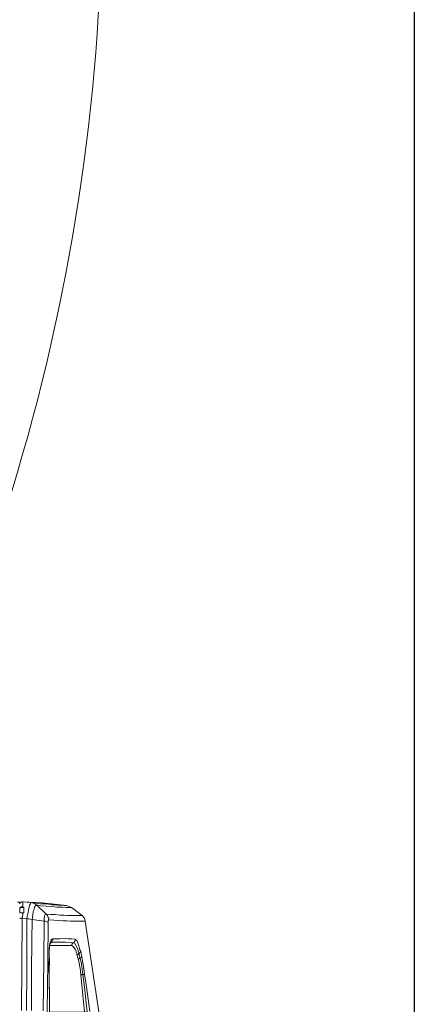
# Model space of a CAD drawing. Header units: metres. Extents: x 779 to 7046, y -512 to 9570.
# Tile 115 of 256: x 2475.122 to 2475.491, y -217.785 to -216.864. Entities that reach past the tile are written whole.
import ezdxf

# ---------------------------------------------------------------- set-up
doc = ezdxf.new("R2010")
doc.units = ezdxf.units.M
doc.linetypes.add('CIĄGłA', pattern=[0])
doc.layers.add('PDF _Geometria', color=7, linetype='Continuous')
doc.layers.add('TB_OBRYS1', color=3, linetype='Continuous')
doc.layers.add('ZP_Zieleń', color=252, linetype='Continuous', lineweight=5)

# ---------------------------------------------------------------- blocks, each defined once
blk = doc.blocks.new('DYSTRYBUTOR GAZU HELIX 6000')
at = {"layer": 'PDF _Geometria', "lineweight": 9}
for points in [[(71769.17, 7277.84), (71769.17, 7278.18), (71769.87, 7278.54), (71770.93, 7279.24), (71771.65, 7279.24), (71771.98, 7279.24), (71771.98, 7281.02), (71771.98, 7282.42), (71771.98, 7283.47), (71771.29, 7283.47), (71770.93, 7283.47), (71770.23, 7283.14), (71769.87, 7282.78), (71769.51, 7282.42), (71769.17, 7281.71), (71769.17, 7282.06), (71768.81, 7282.42), (71768.46, 7282.42), (71768.46, 7282.78), (71768.11, 7283.14), (71767.75, 7283.14), (71767.04, 7283.14)], [(71771.65, 7181.87), (71771.65, 7268.32), (71775.87, 7267.6), (71776.23, 7270.07), (71776.93, 7273.25), (71777.28, 7275.71), (71777.98, 7278.54), (71778.34, 7280.31), (71779.03, 7281.71), (71779.39, 7282.42), (71779.75, 7282.78), (71779.39, 7282.78), (71771.98, 7283.47), (71789.97, 7282.78), (71801.63, 7281.71), (71812.91, 7280.31), (71816.09, 7279.24), (71817.5, 7278.54)], [(71769.17, 7281.71), (71769.17, 7282.42), (71769.87, 7282.78), (71770.23, 7283.14), (71770.58, 7283.47), (71771.29, 7283.47), (71771.98, 7283.47)], [(71771.98, 7283.47), (71771.98, 7283.47)], [(71779.75, 7282.78), (71779.75, 7282.78)], [(71830.56, 7265.85), (71830.56, 7266.2), (71829.85, 7268.67), (71827.72, 7271.13), (71827.02, 7271.13), (71824.91, 7271.13), (71823.49, 7271.13), (71821.37, 7271.13), (71819.26, 7271.13), (71816.78, 7271.13), (71813.61, 7271.13), (71810.45, 7271.49), (71806.9, 7271.49), (71802.69, 7271.85), (71798.45, 7271.85), (71793.86, 7272.18), (71784.69, 7280.67), (71782.22, 7282.06), (71780.46, 7282.78), (71779.75, 7282.78), (71783.97, 7282.42), (71788.22, 7281.71), (71792.46, 7281.71), (71795.97, 7281.38), (71799.15, 7281.02), (71802.33, 7281.02), (71804.8, 7280.67), (71806.9, 7280.67), (71809.03, 7280.67), (71810.45, 7280.31), (71811.51, 7280.31), (71812.57, 7280.31), (71812.91, 7280.31)], [(71769.17, 7267.96), (71769.87, 7267.96), (71770.23, 7267.96), (71770.58, 7268.32), (71771.29, 7268.32), (71771.65, 7268.32), (71771.98, 7271.49), (71771.98, 7273.25)], [(71771.98, 7279.24), (71771.98, 7278.18)], [(71781.15, 7181.87), (71780.79, 7218.57), (71780.79, 7247.51), (71780.79, 7266.89), (71777.64, 7267.6), (71776.93, 7267.6), (71776.57, 7267.6), (71776.23, 7267.6), (71775.87, 7267.6), (71775.87, 7255.6), (71776.23, 7218.92), (71776.57, 7181.87)], [(71792.09, 7181.54), (71792.09, 7205.17), (71792.09, 7228.45), (71792.09, 7265.49), (71780.79, 7266.89), (71781.15, 7269), (71781.5, 7271.85), (71781.86, 7274.32), (71782.57, 7276.79), (71782.93, 7278.54), (71783.64, 7279.6), (71783.97, 7280.31), (71784.69, 7280.31)], [(71784.69, 7280.67), (71788.56, 7279.95), (71794.21, 7279.6), (71799.15, 7279.24), (71803.74, 7278.89), (71806.56, 7278.89), (71809.03, 7278.89), (71812.21, 7278.54), (71814.31, 7278.54), (71816.09, 7278.54), (71817.15, 7278.54), (71817.5, 7278.54), (71827.72, 7271.13)], [(71796.32, 7266.89), (71796.32, 7268.32), (71795.61, 7269.71), (71794.92, 7271.13), (71793.86, 7272.18), (71793.15, 7271.85), (71792.46, 7270.43), (71792.09, 7268.32), (71792.09, 7265.49), (71793.15, 7265.49), (71794.56, 7265.13), (71795.28, 7264.78), (71795.97, 7264.43), (71795.97, 7227.39), (71795.97, 7204.11), (71795.97, 7180.47)], [(71798.11, 7181.87), (71797.75, 7193.53), (71797.04, 7225.99), (71797.04, 7230.56), (71797.04, 7235.51), (71797.04, 7237.26), (71797.04, 7240.09), (71797.39, 7242.57), (71797.75, 7245.04), (71798.45, 7246.79), (71798.79, 7248.19), (71799.51, 7248.91), (71800.56, 7249.27), (71801.27, 7249.27), (71806.9, 7249.27), (71812.21, 7249.61), (71814.67, 7249.27), (71818.2, 7249.27), (71821.37, 7248.91), (71822.09, 7248.55), (71822.78, 7247.83), (71823.85, 7245.72), (71824.91, 7242.92), (71825.97, 7239.03), (71826.66, 7237.62), (71827.72, 7232.69), (71828.78, 7227.05), (71829.85, 7221.74), (71830.56, 7216.45), (71832.3, 7204.45), (71835.84, 7181.54)], [(71775.87, 7267.6), (71775.87, 7267.6)], [(71795.97, 7264.43), (71795.97, 7264.78), (71795.97, 7265.49), (71795.97, 7266.2), (71796.32, 7266.55), (71796.32, 7266.89), (71801.27, 7266.55), (71805.5, 7266.2), (71809.74, 7266.2), (71813.26, 7266.2), (71816.78, 7265.85), (71819.62, 7265.85), (71822.43, 7265.85), (71824.55, 7265.85), (71826.31, 7265.85), (71828.07, 7265.85), (71830.19, 7265.85), (71830.56, 7265.85), (71844.3, 7181.18)], [(71798.79, 7246.44), (71798.45, 7246.08), (71798.45, 7245.38), (71798.11, 7244.68), (71797.75, 7243.61), (71797.39, 7241.85), (71797.39, 7240.45), (71797.04, 7238.33), (71797.04, 7236.55), (71797.04, 7235.15), (71797.39, 7227.39), (71797.39, 7225.63), (71797.39, 7222.09), (71798.11, 7185.4), (71798.11, 7181.87), (71798.11, 7181.18), (71798.11, 7180.47), (71798.11, 7179.76), (71798.11, 7179.41), (71798.11, 7178.35), (71798.11, 7178), (71798.11, 7176.95), (71798.11, 7176.58)], [(71821.37, 7248.91), (71821.37, 7248.55), (71821.37, 7247.83), (71821.37, 7247.51), (71821.03, 7247.15), (71820.67, 7246.79), (71820.67, 7246.44), (71820.31, 7246.08), (71819.62, 7245.72), (71812.21, 7246.08), (71809.74, 7246.08), (71798.45, 7246.08)], [(71798.79, 7246.08), (71799.15, 7246.44), (71799.51, 7246.79), (71799.86, 7247.15), (71800.2, 7247.83), (71800.2, 7248.19), (71800.56, 7248.55), (71800.56, 7249.27)], [(71830.9, 7180.82), (71827.02, 7215.74), (71826.66, 7219.64), (71825.97, 7223.16), (71825.25, 7226.69), (71824.55, 7229.86), (71823.49, 7233.74), (71822.78, 7236.22), (71822.09, 7238.33), (71821.37, 7239.73), (71820.31, 7241.14), (71819.62, 7242.21), (71818.91, 7242.57), (71818.2, 7242.92), (71818.2, 7243.25), (71818.2, 7243.61), (71818.2, 7244.32), (71818.56, 7244.68), (71818.91, 7245.04), (71818.91, 7245.38), (71819.26, 7245.72), (71819.62, 7245.72), (71821.03, 7245.04), (71822.43, 7242.92), (71823.49, 7240.45), (71824.55, 7237.26), (71824.91, 7235.86), (71825.25, 7235.86), (71825.61, 7236.22), (71825.97, 7236.22), (71825.97, 7236.55), (71826.31, 7236.91), (71826.31, 7237.26), (71826.66, 7237.62)], [(71797.04, 7235.51), (71797.04, 7235.15)], [(71818.2, 7242.92), (71797.75, 7242.92)], [(71823.49, 7233.74), (71823.49, 7234.1), (71823.85, 7234.44), (71823.85, 7234.8), (71824.19, 7235.15), (71824.55, 7235.51), (71824.91, 7235.86), (71826.31, 7231.27), (71825.97, 7231.27), (71825.61, 7230.92), (71825.25, 7230.92), (71825.25, 7230.56), (71824.91, 7230.56), (71824.91, 7230.2), (71824.55, 7230.2), (71824.55, 7229.86)], [(71827.02, 7215.74), (71827.38, 7215.74), (71827.72, 7215.74), (71828.07, 7216.1), (71828.44, 7216.1), (71828.78, 7216.1), (71828.07, 7221.04), (71827.38, 7225.99), (71826.31, 7231.27), (71826.31, 7231.63), (71826.66, 7231.63), (71827.02, 7231.99), (71827.38, 7231.99), (71827.38, 7232.32), (71827.72, 7232.69)], [(71797.04, 7225.99), (71797.39, 7225.63)], [(71798.11, 7180.82), (71830.9, 7180.82), (71831.25, 7180.82), (71831.61, 7180.82), (71831.97, 7180.82), (71832.3, 7180.82), (71833.02, 7180.82), (71833.37, 7180.82), (71830.56, 7204.11), (71828.78, 7216.1), (71829.13, 7216.1), (71829.5, 7216.1), (71829.85, 7216.1), (71830.19, 7216.1), (71830.19, 7216.45), (71830.56, 7216.45)]]:
    blk.add_lwpolyline(points, dxfattribs=at)
blk.add_lwpolyline([(71769.17, 7273.25), (71773.04, 7273.25), (71773.04, 7278.18), (71769.17, 7278.18)], close=True, dxfattribs=at)
blk = doc.blocks.new('B-B')
at = {"layer": 'TB_OBRYS1', "color": 18, "lineweight": 25, "true_color": 0x000000, "elevation": -10.04}
blk.add_lwpolyline([(23.79001, -72.64925), (19.33577, -73.47892)], dxfattribs=at)
at = {"layer": 'ZP_Zieleń', "linetype": 'CIĄGłA', "elevation": -3077917.21915}
blk.add_lwpolyline([(23.92708, -72.40205, -0.062707), (22.98833, -72.54601, 0.057707), (21.29864, -72.78868, -0.147402), (20.19921, -72.85363, -0.147402)], format="xyb", dxfattribs=at)
at = {"color": 18, "lineweight": 0, "true_color": 0x000000, "xscale": 0.001, "yscale": 0.001, "zscale": 0.001, "rotation": 279.9584339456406}
blk.add_blockref('DYSTRYBUTOR GAZU HELIX 6000', (0.46072, -3.54253, -10.04), dxfattribs=at)

msp = doc.modelspace()

# ---------------------------------------------------------------- block references
at = {"layer": 'PDF _Geometria', "linetype": 'CIĄGłA', "rotation": 79.44877770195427}
msp.add_blockref('B-B', (2399.71412, -224.03405, 10.04), dxfattribs=at)

doc.saveas('drawing.dxf')
